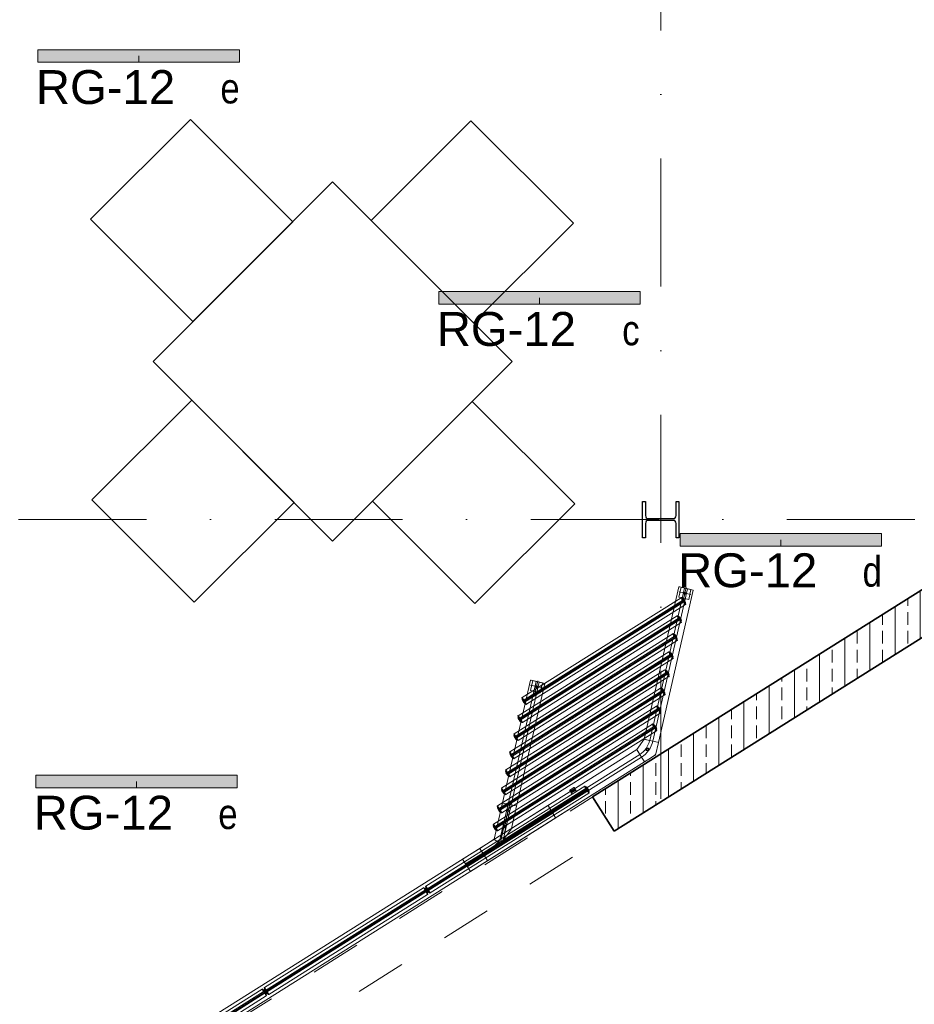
# Model space of a CAD drawing. Header units: metres. Extents: x -29 to 15534, y -4326 to 1447.
# Tile 7 of 48: x 11955 to 12399, y -3885 to -3397. Entities that reach past the tile are written whole.
import ezdxf

# ---------------------------------------------------------------- set-up
doc = ezdxf.new("R2010")
doc.units = ezdxf.units.M
doc.header["$MEASUREMENT"] = 0
for name, pattern in [('8', [0.5, 0.25, -0.25]), ('CONTINOUS', [0]), ('DASHDOT', [25.4, 12.7, -6.35, 0, -6.35])]:
    doc.linetypes.add(name, pattern=pattern)
doc.layers.get('0').update_dxf_attribs({"color": 8})
for name, color, linetype, lineweight in [('#elektryczne', 7, 'Continuous', 20), ('_K_stal', 8, 'Continuous', 25), ('A_B.CIENKIE', 8, 'Continuous', 9), ('A_BUDYNKI', 8, 'Continuous', 13), ('A_HACZE', 8, 'Continuous', 5), ('A_OPISY', 8, 'Continuous', 18), ('A_OSIE', 8, 'Continuous', 13), ('A_STOLARKA', 8, 'Continuous', 5), ('EB_obwody', 8, 'Continuous', 13)]:
    doc.layers.add(name, color=color, linetype=linetype, lineweight=lineweight)
doc.layers.add('_UWAGI', color=8, linetype='Continuous', lineweight=70, plot=False)
doc.layers.add('rexp_Oprawy', color=7, linetype='Continuous')
doc.styles.add('ARIAL', font='arial.ttf')
doc.styles.add('opisy okien', font='txt', dxfattribs={"height": 15})

# ---------------------------------------------------------------- blocks, each defined once
blk = doc.blocks.new('A$Cd2f576b6')
at = {"layer": 'A_STOLARKA'}
for p, q in [((-758.02, -1), (0.47, -1)), ((-189.14, -4.6), (-283.19, -4.6)), ((-189.24, -4.1), (-283.09, -4.1)), ((-282.74, -2.63), (-189.59, -2.63)), ((-189.59, -2.6), (-189.59, -6.6)), ((-189.58, -2.6), (-189.58, -6.6)), ((-189.44, -2.6), (-189.14, -3.8)), ((-189.43, -2.6), (-189.13, -3.8)), ((-189.06, -3.35), (-189.25, -3.35)), ((-189.06, -3.35), (-189.24, -3.35)), ((-189.14, -4.2), (-189.24, -4.1)), ((-189.14, -3.8), (-189.14, -5.4)), ((-189.14, -3.85), (-188.94, -3.85)), ((-189.14, -5), (-189.14, -4.2)), ((-189.13, -3.8), (-189.13, -3.35)), ((-189.13, -3.8), (-189.13, -3.35)), ((-189.13, -3.8), (-189.13, -3.85)), ((-189.13, -3.8), (-189.13, -5.4)), ((-189.13, -3.8), (-189.13, -3.85)), ((-189.13, -3.85), (-188.93, -3.85)), ((-189.01, -3.39), (-188.93, -3.85)), ((-189.01, -3.39), (-188.93, -3.85)), ((-188.89, -3.9), (-188.89, -5.3)), ((-188.89, -3.9), (-188.89, -5.3)), ((-188.88, -3.9), (-188.88, -5.3)), ((-188.88, -3.9), (-188.88, -5.3)), ((-188.76, -3.39), (-188.84, -3.85)), ((-188.76, -3.4), (-188.84, -3.85)), ((-188.64, -3.85), (-188.84, -3.85)), ((-188.63, -3.85), (-188.83, -3.85)), ((-188.71, -3.35), (-188.52, -3.35)), ((-188.71, -3.35), (-188.53, -3.35)), ((-188.34, -2.6), (-188.64, -3.8)), ((-188.64, -3.8), (-188.64, -3.35)), ((-188.64, -3.8), (-188.64, -3.35)), ((-188.64, -3.8), (-188.64, -3.85)), ((-188.64, -3.8), (-188.64, -3.85)), ((-188.64, -3.8), (-188.64, -5.4)), ((-188.64, -4.2), (-188.54, -4.1)), ((-188.64, -5), (-188.64, -4.2)), ((-188.33, -2.6), (-188.63, -3.8)), ((-188.63, -3.8), (-188.63, -5.4)), ((-94.58, -4.6), (-188.63, -4.6)), ((-188.54, -4.1), (-94.69, -4.1)), ((-188.19, -2.6), (-188.19, -6.6)), ((-188.18, -2.6), (-188.18, -6.6)), ((-188.18, -2.63), (-95.03, -2.63)), ((-95.03, -2.6), (-95.03, -6.6)), ((-94.88, -2.6), (-94.58, -3.8)), ((-94.51, -3.35), (-94.69, -3.35)), ((-94.69, -4.1), (-94.59, -4.2)), ((-94.59, -4.2), (-94.59, -5)), ((-94.58, -3.8), (-94.58, -3.35)), ((-94.58, -3.8), (-94.58, -3.85)), ((-94.58, -3.8), (-94.58, -5.4)), ((-94.58, -3.85), (-94.38, -3.85)), ((-94.46, -3.39), (-94.38, -3.85)), ((-94.33, -3.9), (-94.33, -5.3)), ((-94.33, -3.9), (-94.33, -5.3)), ((-94.21, -3.39), (-94.29, -3.85)), ((-94.08, -3.85), (-94.28, -3.85)), ((-94.16, -3.35), (-93.97, -3.35)), ((-94.09, -3.8), (-94.09, -3.35)), ((-94.09, -3.8), (-94.09, -3.85)), ((-93.78, -2.6), (-94.08, -3.8)), ((-94.08, -3.8), (-94.08, -5.4)), ((-93.98, -4.1), (-94.08, -4.2)), ((-94.08, -4.2), (-94.08, -5)), ((-0.1, -4.6), (-94.08, -4.6)), ((-0.13, -4.1), (-93.98, -4.1)), ((-93.63, -2.6), (-93.63, -6.6)), ((-93.63, -2.63), (-0.48, -2.63)), ((-70.99, -1), (-60.99, -1)), ((-70.99, -8.2), (-70.99, -1)), ((-70.99, -1), (-70.99, -8.2)), ((-70.99, -3.8), (-60.99, -3.8)), ((-60.99, -1.4), (-60.99, -1)), ((-60.99, -1), (-20.99, -1)), ((-60.99, -1), (-60.99, -1.4)), ((-60.99, -1.4), (-60.99, -1)), ((-60.99, -1.4), (-60.99, -3.8)), ((-60.99, -3.8), (-60.99, -1.4)), ((-60.99, -1.4), (-60.99, -3.8)), ((-60.99, -3.8), (-60.99, -4.55)), ((-60.99, -3.8), (-20.99, -3.8)), ((-60.99, -4.55), (-60.99, -3.8)), ((-60.99, -3.8), (-60.99, -4.55)), ((-60.99, -4.55), (-58.41, -4.55)), ((-60.99, -4.55), (-60.99, -4.6)), ((-60.99, -4.6), (-60.99, -4.55)), ((-60.99, -4.55), (-60.99, -4.6)), ((-60.99, -4.6), (-58.41, -4.6)), ((-60.99, -4.6), (-60.99, -4.65)), ((-60.99, -4.65), (-60.99, -4.6)), ((-60.99, -4.6), (-60.99, -4.65)), ((-60.99, -4.65), (-58.41, -4.65)), ((-60.99, -4.65), (-60.99, -5.4)), ((-60.99, -5.4), (-60.99, -4.65)), ((-60.99, -4.65), (-60.99, -5.4)), ((-57.56, -4.55), (-56.09, -4.55)), ((-57.56, -4.6), (-56.09, -4.6)), ((-57.56, -4.65), (-56.09, -4.65)), ((-56.09, -3.8), (-56.09, -5.4)), ((-55.26, -4.57), (-55.15, -4.44)), ((-55.19, -4.73), (-55.26, -4.57)), ((-55.02, -4.76), (-55.19, -4.73)), ((-55.15, -4.44), (-54.98, -4.47)), ((-54.91, -4.63), (-55.02, -4.76)), ((-54.98, -4.47), (-54.91, -4.63)), ((-43.34, -4.25), (-53.99, -4.25)), ((-53.99, -4.85), (-52.89, -4.85)), ((31.11, -1), (-47.35, -1)), ((31.11, -3.8), (-44.55, -3.8)), ((-42.49, -4.9), (-42.99, -4.4)), ((-41.85, -4.55), (-41.72, -4.43)), ((-41.81, -4.72), (-41.85, -4.55)), ((-41.65, -4.77), (-41.81, -4.72)), ((-41.72, -4.43), (-41.56, -4.48)), ((-41.52, -4.65), (-41.65, -4.77)), ((-41.56, -4.48), (-41.52, -4.65)), ((-40.69, -5.4), (-40.69, -3.8)), ((-40.69, -4.55), (-34.41, -4.55)), ((-40.69, -4.6), (-34.41, -4.6)), ((-40.69, -4.65), (-34.41, -4.65)), ((-33.56, -4.55), (-24.41, -4.55)), ((-33.56, -4.6), (-24.41, -4.6)), ((-33.56, -4.65), (-24.41, -4.65)), ((-23.56, -4.55), (-20.99, -4.55)), ((-23.56, -4.6), (-20.99, -4.6)), ((-23.56, -4.65), (-20.99, -4.65)), ((-20.99, -1), (-20.99, -1.4)), ((-20.99, -3.8), (-20.99, -1.4)), ((-20.99, -4.55), (-20.99, -3.8)), ((-20.99, -4.6), (-20.99, -4.55)), ((-20.99, -4.65), (-20.99, -4.6)), ((-20.99, -5.4), (-20.99, -4.65)), ((-0.48, -2.6), (-0.48, -6.6)), ((-0.33, -2.6), (-0.03, -3.8)), ((0.04, -3.35), (-0.14, -3.35)), ((-0.03, -4.2), (-0.13, -4.1)), ((-0.03, -3.8), (-0.03, -3.35)), ((-0.03, -3.8), (-0.03, -3.85)), ((-0.03, -3.8), (-0.03, -5.4)), ((-0.03, -3.85), (0.17, -3.85)), ((-0.03, -5), (-0.03, -4.2)), ((0.09, -3.39), (0.17, -3.85)), ((0.22, -3.9), (0.22, -5.3)), ((31.11, -1.4), (31.11, -1)), ((33.55, -1), (31.11, -1)), ((31.11, -1), (31.11, -1.4)), ((31.11, -1.4), (31.11, -3.78)), ((31.11, -3.8), (31.11, -1.4)), ((31.11, -3.8), (31.11, -5.4)), ((33.55, -1), (36.95, -1)), ((37.51, -1), (36.95, -1)), ((37.51, -1), (37.35, -1.4)), ((42.04, -5.52), (37.51, -1)), ((-758.02, -8.2), (0.47, -8.2)), ((-283.09, -5.1), (-189.24, -5.1)), ((-189.59, -6.56), (-282.74, -6.56)), ((-189.14, -5.4), (-189.44, -6.6)), ((-189.13, -5.4), (-189.43, -6.6)), ((-189.25, -5.85), (-189.06, -5.85)), ((-189.24, -5.1), (-189.14, -5)), ((-189.24, -5.85), (-189.06, -5.85)), ((-189.14, -5.35), (-188.94, -5.35)), ((-189.13, -5.35), (-189.13, -5.4)), ((-189.13, -5.35), (-188.93, -5.35)), ((-189.13, -5.35), (-189.13, -5.4)), ((-189.13, -5.85), (-189.13, -5.4)), ((-189.13, -5.85), (-189.13, -5.4)), ((-188.93, -5.35), (-189.01, -5.81)), ((-188.93, -5.35), (-189.01, -5.81)), ((-188.84, -5.35), (-188.76, -5.81)), ((-188.84, -5.35), (-188.76, -5.81)), ((-188.64, -5.35), (-188.84, -5.35)), ((-188.63, -5.35), (-188.83, -5.35)), ((-188.52, -5.85), (-188.71, -5.85)), ((-188.53, -5.85), (-188.71, -5.85)), ((-188.54, -5.1), (-188.64, -5)), ((-188.64, -5.35), (-188.64, -5.4)), ((-188.64, -5.35), (-188.64, -5.4)), ((-188.64, -5.85), (-188.64, -5.4)), ((-188.64, -5.85), (-188.64, -5.4)), ((-188.64, -5.4), (-188.34, -6.6)), ((-188.63, -5.4), (-188.33, -6.6)), ((-94.69, -5.1), (-188.54, -5.1)), ((-95.03, -6.56), (-188.18, -6.56)), ((-94.58, -5.4), (-94.88, -6.6)), ((-94.59, -5), (-94.69, -5.1)), ((-94.69, -5.85), (-94.51, -5.85)), ((-94.58, -5.35), (-94.58, -5.4)), ((-94.58, -5.35), (-94.38, -5.35)), ((-94.58, -5.85), (-94.58, -5.4)), ((-94.38, -5.35), (-94.46, -5.81)), ((-94.29, -5.35), (-94.21, -5.81)), ((-94.08, -5.35), (-94.28, -5.35)), ((-93.97, -5.85), (-94.16, -5.85)), ((-94.09, -5.35), (-94.09, -5.4)), ((-94.09, -5.85), (-94.09, -5.4)), ((-94.08, -5), (-93.98, -5.1)), ((-94.08, -5.4), (-93.78, -6.6)), ((-93.98, -5.1), (-0.13, -5.1)), ((-0.48, -6.56), (-93.63, -6.56)), ((-70.99, -5.4), (-60.99, -5.4)), ((-70.99, -8.2), (-60.99, -8.2)), ((-60.99, -5.4), (-54.42, -5.4)), ((-60.99, -5.4), (-60.99, -7.8)), ((-60.99, -7.8), (-60.99, -5.4)), ((-60.99, -5.4), (-60.99, -7.8)), ((-60.99, -8.2), (-60.99, -7.8)), ((-60.99, -7.8), (-60.99, -8.2)), ((-60.99, -8.2), (-60.99, -7.8)), ((-60.99, -8.2), (-52.48, -8.2)), ((-51.68, -5.58), (-52.81, -5.58)), ((-52.66, -5.61), (-51.4, -5.61)), ((-52.48, -8.2), (-52.31, -7.8)), ((-52.31, -7.8), (-52.48, -8.2)), ((-39.39, -21.29), (-52.48, -8.2)), ((-51.55, -5.97), (-52.31, -7.8)), ((-52.31, -7.8), (-51.55, -5.97)), ((-51.55, -5.97), (-51.4, -5.61)), ((-51.55, -5.97), (-51.4, -5.61)), ((-51.3, -5.36), (-51.4, -5.61)), ((-51.4, -5.61), (-51.3, -5.36)), ((-50.52, -6.5), (-51.4, -5.61)), ((-50.48, -6.52), (-51.25, -5.75)), ((-50.06, -6.02), (-45.83, -10.25)), ((-49.43, -5.24), (-49.92, -5.04)), ((-49.92, -5.04), (-49.43, -5.24)), ((-49.09, -7.41), (-49.31, -7.41)), ((-37.41, -19.31), (-49.12, -7.6)), ((-44.16, -12.34), (-49.09, -7.41)), ((-48.61, -5.59), (-48.83, -5.49)), ((-48.83, -5.49), (-48.61, -5.59)), ((-43.26, -7.8), (-48.61, -5.59)), ((-48.61, -5.59), (-43.26, -7.8)), ((-36.28, -18.18), (-48.54, -5.91)), ((-48.33, -5.4), (-20.99, -5.4)), ((-46.76, -7.7), (-46.76, -7.91)), ((-46.76, -7.91), (-44.52, -10.15)), ((-43.26, -7.8), (-42.29, -8.2)), ((-42.29, -8.2), (-43.26, -7.8)), ((31.11, -5.4), (-42.95, -5.4)), ((-42.49, -5.4), (-42.49, -4.9)), ((-34.3, -16.2), (-42.29, -8.2)), ((-42.29, -8.2), (-20.99, -8.2)), ((31.11, -8.2), (-40.15, -8.2)), ((-20.99, -7.8), (-20.99, -5.4)), ((-20.99, -7.8), (-20.99, -8.2)), ((-7.58, -7.35), (-7.58, -7.36)), ((-7.58, -7.8), (-7.58, -7.81)), ((-7.58, -8.25), (-7.58, -8.26)), ((-7.28, -7.35), (-7.28, -7.36)), ((-7.28, -7.8), (-7.28, -7.81)), ((-7.28, -8.25), (-7.28, -8.26)), ((-7.13, -7.35), (-7.13, -7.36)), ((-7.13, -7.8), (-7.13, -7.81)), ((-7.13, -8.25), (-7.13, -8.26)), ((-6.83, -7.35), (-6.83, -7.36)), ((-6.83, -7.8), (-6.83, -7.81)), ((-6.83, -8.25), (-6.83, -8.26)), ((-6.68, -7.35), (-6.68, -7.36)), ((-6.68, -7.8), (-6.68, -7.81)), ((-6.68, -8.25), (-6.68, -8.26)), ((-6.38, -7.35), (-6.38, -7.36)), ((-6.38, -7.8), (-6.38, -7.81)), ((-6.38, -8.25), (-6.38, -8.26)), ((-6.23, -7.35), (-6.23, -7.36)), ((-6.23, -7.8), (-6.23, -7.81)), ((-6.23, -8.25), (-6.23, -8.26)), ((-5.93, -7.35), (-5.93, -7.36)), ((-5.93, -7.8), (-5.93, -7.81)), ((-5.93, -8.25), (-5.93, -8.26)), ((-5.78, -7.35), (-5.78, -7.36)), ((-5.78, -7.8), (-5.78, -7.81)), ((-5.78, -8.25), (-5.78, -8.26)), ((-5.48, -7.35), (-5.48, -7.36)), ((-5.48, -7.8), (-5.48, -7.81)), ((-5.48, -8.25), (-5.48, -8.26)), ((-0.03, -5.4), (-0.33, -6.6)), ((-0.14, -5.85), (0.04, -5.85)), ((-0.13, -5.1), (-0.03, -5)), ((-0.03, -5.35), (-0.03, -5.4)), ((-0.03, -5.35), (0.17, -5.35)), ((-0.03, -5.85), (-0.03, -5.4)), ((0.17, -5.35), (0.09, -5.81)), ((31.11, -7.8), (31.11, -5.4)), ((31.11, -5.42), (31.11, -8.2)), ((31.11, -8.2), (36.94, -10.62)), ((38.91, -8.65), (36.94, -10.62)), ((38.92, -8.64), (37.23, -10.33)), ((40.06, -7.5), (38.92, -8.64)), ((38.92, -8.64), (93.78, -63.49)), ((41.75, -5.81), (40.06, -7.5)), ((40.06, -7.5), (94.91, -62.36)), ((41.75, -5.81), (40.07, -7.49)), ((42.04, -5.52), (41.75, -5.81)), ((41.75, -5.81), (42.04, -5.52)), ((42.04, -5.52), (96.89, -60.38)), ((-49.5, -12.13), (-49.5, -13.53)), ((-49.37, -11.62), (-49.45, -12.08)), ((-49.25, -12.08), (-49.45, -12.08)), ((-49.45, -13.58), (-49.37, -14.04)), ((-49.25, -13.58), (-49.45, -13.58)), ((-49.32, -11.58), (-49.14, -11.58)), ((-49.14, -14.08), (-49.32, -14.08)), ((-48.95, -10.83), (-49.25, -12.03)), ((-49.25, -12.03), (-49.25, -11.58)), ((-49.25, -12.03), (-49.25, -12.08)), ((-49.25, -12.03), (-49.25, -13.63)), ((-49.25, -12.43), (-49.14, -12.33)), ((-49.25, -13.23), (-49.25, -12.43)), ((44.8, -12.83), (-49.25, -12.83)), ((-49.14, -13.33), (-49.25, -13.23)), ((-49.25, -13.58), (-49.25, -13.63)), ((-49.25, -14.08), (-49.25, -13.63)), ((-49.25, -13.63), (-48.95, -14.83)), ((-49.14, -12.33), (44.7, -12.33)), ((44.7, -13.33), (-49.14, -13.33)), ((-48.8, -10.83), (-48.8, -14.83)), ((-48.8, -10.87), (44.35, -10.87)), ((-45.48, -10.4), (-44.76, -10.4)), ((-44.76, -10.4), (-44.52, -10.15)), ((-44.58, -11.16), (-44.49, -11.02)), ((-44.51, -11.32), (-44.58, -11.16)), ((-44.52, -10.15), (-43.24, -11.42)), ((-44.33, -11.33), (-44.51, -11.32)), ((-44.49, -11.02), (-44.31, -11.03)), ((-44.24, -11.19), (-44.33, -11.33)), ((-44.31, -11.03), (-44.24, -11.19)), ((-44.16, -12.34), (-43.24, -11.42)), ((-42.83, -12.82), (-43.74, -11.92)), ((-42.8, -12.78), (-43.7, -11.88)), ((-42.76, -12.75), (-43.67, -11.85)), ((-39.3, -16.36), (-42.24, -13.42)), ((-39.27, -16.32), (-42.2, -13.39)), ((-39.23, -16.29), (-42.17, -13.35)), ((36.94, -10.62), (91.8, -65.47)), ((44.35, -10.83), (44.35, -14.83)), ((44.5, -10.83), (44.8, -12.03)), ((44.8, -13.63), (44.5, -14.83)), ((44.88, -11.58), (44.69, -11.58)), ((44.69, -14.08), (44.88, -14.08)), ((44.8, -12.43), (44.7, -12.33)), ((44.7, -13.33), (44.8, -13.23)), ((44.8, -12.03), (44.8, -13.63)), ((44.8, -12.08), (45, -12.08)), ((44.8, -13.23), (44.8, -12.43)), ((44.8, -13.58), (45, -13.58)), ((44.81, -12.03), (44.81, -11.58)), ((44.81, -12.03), (44.81, -12.08)), ((44.81, -13.58), (44.81, -13.63)), ((44.81, -14.08), (44.81, -13.63)), ((44.93, -11.62), (45.01, -12.08)), ((45.01, -13.58), (44.93, -14.04)), ((45.05, -12.13), (45.05, -13.53)), ((44.35, -14.79), (-48.8, -14.8)), ((-43, -18.63), (-43, -20.03)), ((-42.87, -18.12), (-42.95, -18.58)), ((-42.75, -18.58), (-42.95, -18.58)), ((-42.82, -18.08), (-42.64, -18.08)), ((-42.45, -17.33), (-42.75, -18.53)), ((-42.75, -18.53), (-42.75, -18.08)), ((-42.75, -18.53), (-42.75, -18.58)), ((-42.75, -18.53), (-42.75, -20.13)), ((-42.75, -18.93), (-42.64, -18.83)), ((-42.75, -19.73), (-42.75, -18.93)), ((51.3, -19.33), (-42.75, -19.33)), ((-42.64, -18.83), (51.2, -18.83)), ((-42.3, -17.33), (-42.3, -21.33)), ((-42.3, -17.37), (50.85, -17.37)), ((-39.11, -21), (-37.41, -19.31)), ((-36.88, -18.78), (-38.7, -16.95)), ((-36.84, -18.74), (-38.66, -16.92)), ((-36.81, -18.71), (-38.63, -16.88)), ((-37.41, -19.31), (-36.88, -18.78)), ((6.77, -63.49), (-37.41, -19.31)), ((-36.88, -18.78), (-36.84, -18.74)), ((-36.84, -18.74), (-36.81, -18.71)), ((-36.81, -18.71), (-36.28, -18.18)), ((-36.28, -18.18), (-34.58, -16.48)), ((7.9, -62.35), (-36.28, -18.18)), ((-34.3, -16.2), (-34.58, -16.48)), ((9.88, -60.37), (-34.3, -16.2)), ((50.85, -17.33), (50.85, -21.33)), ((51, -17.33), (51.3, -18.53)), ((51.38, -18.08), (51.19, -18.08)), ((51.3, -18.93), (51.2, -18.83)), ((51.3, -18.53), (51.3, -20.13)), ((51.3, -18.58), (51.5, -18.58)), ((51.3, -19.73), (51.3, -18.93)), ((51.31, -18.53), (51.31, -18.08)), ((51.31, -18.53), (51.31, -18.58)), ((51.43, -18.12), (51.51, -18.58)), ((51.55, -18.63), (51.55, -20.03)), ((-42.95, -20.08), (-42.87, -20.54)), ((-42.75, -20.08), (-42.95, -20.08)), ((-42.64, -20.58), (-42.82, -20.58)), ((-42.64, -19.83), (-42.75, -19.73)), ((-42.75, -20.08), (-42.75, -20.13)), ((-42.75, -20.58), (-42.75, -20.13)), ((-42.75, -20.13), (-42.45, -21.33)), ((51.2, -19.83), (-42.64, -19.83)), ((50.85, -21.29), (-42.3, -21.3)), ((-39.11, -21), (-39.39, -21.29)), ((4.79, -65.47), (-39.39, -21.29)), ((-35.94, -23.83), (-36.24, -25.03)), ((-35.79, -23.83), (-35.79, -27.83)), ((-35.79, -23.87), (57.36, -23.87)), ((51.3, -20.13), (51, -21.33)), ((51.19, -20.58), (51.38, -20.58)), ((51.2, -19.83), (51.3, -19.73)), ((51.3, -20.08), (51.5, -20.08)), ((51.31, -20.08), (51.31, -20.13)), ((51.31, -20.58), (51.31, -20.13)), ((51.51, -20.08), (51.43, -20.54)), ((57.36, -23.83), (57.36, -27.83)), ((57.51, -23.83), (57.81, -25.03)), ((-36.49, -25.13), (-36.49, -26.53)), ((-36.37, -24.62), (-36.45, -25.08)), ((-36.45, -26.58), (-36.37, -27.04)), ((-36.24, -25.08), (-36.44, -25.08)), ((-36.24, -26.58), (-36.44, -26.58)), ((-36.32, -24.58), (-36.13, -24.58)), ((-36.13, -27.08), (-36.32, -27.08)), ((-36.25, -25.03), (-36.25, -24.58)), ((-36.25, -25.03), (-36.25, -25.08)), ((-36.25, -26.58), (-36.25, -26.63)), ((-36.25, -27.08), (-36.25, -26.63)), ((-36.24, -25.03), (-36.24, -26.63)), ((-36.24, -25.43), (-36.13, -25.33)), ((-36.24, -26.23), (-36.24, -25.43)), ((57.81, -25.83), (-36.24, -25.83)), ((-36.13, -26.33), (-36.24, -26.23)), ((-36.24, -26.63), (-35.94, -27.83)), ((-36.13, -25.33), (57.71, -25.33)), ((57.71, -26.33), (-36.13, -26.33)), ((57.36, -27.79), (-35.79, -27.8)), ((57.81, -26.63), (57.51, -27.83)), ((57.88, -24.58), (57.7, -24.58)), ((57.7, -27.08), (57.88, -27.08)), ((57.81, -25.43), (57.71, -25.33)), ((57.71, -26.33), (57.81, -26.23)), ((57.81, -25.03), (57.81, -24.58)), ((57.81, -25.03), (57.81, -25.08)), ((57.81, -25.03), (57.81, -26.63)), ((57.81, -25.08), (58.01, -25.08)), ((57.81, -26.23), (57.81, -25.43)), ((57.81, -26.58), (57.81, -26.63)), ((57.81, -26.58), (58.01, -26.58)), ((57.81, -27.08), (57.81, -26.63)), ((57.93, -24.62), (58.01, -25.08)), ((58.01, -26.58), (57.93, -27.04)), ((58.06, -25.13), (58.06, -26.53)), ((-29.99, -31.63), (-29.99, -33.03)), ((-29.87, -31.12), (-29.95, -31.58)), ((-29.95, -33.08), (-29.87, -33.54)), ((-29.74, -31.58), (-29.94, -31.58)), ((-29.74, -33.08), (-29.94, -33.08)), ((-29.82, -31.08), (-29.63, -31.08)), ((-29.63, -33.58), (-29.82, -33.58)), ((-29.75, -31.53), (-29.75, -31.08)), ((-29.75, -31.53), (-29.75, -31.58)), ((-29.75, -33.08), (-29.75, -33.13)), ((-29.75, -33.58), (-29.75, -33.13)), ((-29.44, -30.33), (-29.74, -31.53)), ((-29.74, -31.53), (-29.74, -33.13)), ((-29.74, -31.93), (-29.63, -31.83)), ((-29.74, -32.73), (-29.74, -31.93)), ((64.31, -32.33), (-29.74, -32.33)), ((-29.63, -32.83), (-29.74, -32.73)), ((-29.74, -33.13), (-29.44, -34.33)), ((-29.63, -31.83), (64.21, -31.83)), ((64.21, -32.83), (-29.63, -32.83)), ((-29.29, -30.33), (-29.29, -34.33)), ((-29.29, -30.37), (63.86, -30.37)), ((63.86, -30.33), (63.86, -34.33)), ((64.01, -30.33), (64.31, -31.53)), ((64.31, -33.13), (64.01, -34.33)), ((64.38, -31.08), (64.2, -31.08)), ((64.2, -33.58), (64.38, -33.58)), ((64.31, -31.93), (64.21, -31.83)), ((64.21, -32.83), (64.31, -32.73)), ((64.31, -31.53), (64.31, -31.08)), ((64.31, -31.53), (64.31, -31.58)), ((64.31, -31.53), (64.31, -33.13)), ((64.31, -31.58), (64.51, -31.58)), ((64.31, -32.73), (64.31, -31.93)), ((64.31, -33.08), (64.31, -33.13)), ((64.31, -33.08), (64.51, -33.08)), ((64.31, -33.58), (64.31, -33.13)), ((64.43, -31.12), (64.51, -31.58)), ((64.51, -33.08), (64.43, -33.54)), ((64.56, -31.63), (64.56, -33.03)), ((63.86, -34.29), (-29.29, -34.3)), ((-23.5, -38.13), (-23.5, -39.53)), ((-23.37, -37.62), (-23.45, -38.08)), ((-23.25, -38.08), (-23.45, -38.08)), ((-23.32, -37.58), (-23.14, -37.58)), ((-22.95, -36.83), (-23.25, -38.03)), ((-23.25, -38.03), (-23.25, -37.58)), ((-23.25, -38.03), (-23.25, -38.08)), ((-23.25, -38.03), (-23.25, -39.63)), ((-23.25, -38.43), (-23.14, -38.33)), ((-23.25, -39.23), (-23.25, -38.43)), ((70.8, -38.83), (-23.25, -38.83)), ((-23.14, -38.33), (70.7, -38.33)), ((-22.8, -36.83), (-22.8, -40.83)), ((-22.8, -36.87), (70.35, -36.87)), ((70.35, -36.83), (70.36, -40.83)), ((70.5, -36.83), (70.8, -38.03)), ((70.88, -37.58), (70.69, -37.58)), ((70.8, -38.43), (70.7, -38.33)), ((70.8, -38.03), (70.81, -39.63)), ((70.8, -38.08), (71, -38.08)), ((70.8, -39.23), (70.8, -38.43)), ((70.81, -38.03), (70.81, -37.58)), ((70.81, -38.03), (70.81, -38.08)), ((70.93, -37.62), (71.01, -38.08)), ((71.05, -38.13), (71.06, -39.53)), ((-23.45, -39.58), (-23.37, -40.04)), ((-23.25, -39.58), (-23.45, -39.58)), ((-23.14, -40.08), (-23.32, -40.08)), ((-23.14, -39.33), (-23.25, -39.23)), ((-23.25, -39.58), (-23.25, -39.63)), ((-23.25, -40.08), (-23.25, -39.63)), ((-23.25, -39.63), (-22.95, -40.83)), ((70.7, -39.33), (-23.14, -39.33)), ((70.36, -40.8), (-22.8, -40.8)), ((-16.44, -43.33), (-16.74, -44.53)), ((-16.29, -43.33), (-16.29, -47.33)), ((-16.29, -43.37), (76.85, -43.37)), ((70.81, -39.63), (70.51, -40.83)), ((70.7, -39.33), (70.8, -39.23)), ((70.7, -40.08), (70.88, -40.08)), ((70.81, -39.58), (70.81, -39.63)), ((70.81, -39.58), (71.01, -39.58)), ((70.81, -40.08), (70.81, -39.63)), ((71.01, -39.58), (70.93, -40.04)), ((76.85, -43.33), (76.86, -47.33)), ((77, -43.33), (77.3, -44.53)), ((-16.99, -44.63), (-16.99, -46.03)), ((-16.87, -44.12), (-16.95, -44.58)), ((-16.95, -46.08), (-16.87, -46.54)), ((-16.74, -44.58), (-16.94, -44.58)), ((-16.74, -46.08), (-16.94, -46.08)), ((-16.82, -44.08), (-16.64, -44.08)), ((-16.64, -46.58), (-16.82, -46.58)), ((-16.75, -44.53), (-16.75, -44.08)), ((-16.75, -44.53), (-16.75, -44.58)), ((-16.75, -46.08), (-16.75, -46.13)), ((-16.75, -46.58), (-16.75, -46.13)), ((-16.74, -44.53), (-16.74, -46.13)), ((-16.74, -44.93), (-16.63, -44.83)), ((-16.74, -45.73), (-16.74, -44.93)), ((77.3, -45.33), (-16.74, -45.33)), ((-16.63, -45.83), (-16.74, -45.73)), ((-16.74, -46.13), (-16.44, -47.33)), ((-16.63, -44.83), (77.2, -44.83)), ((77.21, -45.83), (-16.63, -45.83)), ((76.86, -47.3), (-16.29, -47.3)), ((77.31, -46.13), (77.01, -47.33)), ((77.38, -44.08), (77.19, -44.08)), ((77.3, -44.93), (77.2, -44.83)), ((77.2, -46.58), (77.38, -46.58)), ((77.21, -45.83), (77.31, -45.73)), ((77.3, -44.53), (77.31, -46.13)), ((77.3, -44.58), (77.5, -44.58)), ((77.31, -45.73), (77.3, -44.93)), ((77.31, -44.53), (77.31, -44.08)), ((77.31, -44.53), (77.31, -44.58)), ((77.31, -46.08), (77.31, -46.13)), ((77.31, -46.08), (77.51, -46.08)), ((77.31, -46.58), (77.31, -46.13)), ((77.43, -44.12), (77.51, -44.58)), ((77.51, -46.08), (77.43, -46.54)), ((77.55, -44.63), (77.56, -46.03)), ((-10.49, -51.13), (-10.49, -52.53)), ((-10.37, -50.62), (-10.45, -51.08)), ((-10.45, -52.58), (-10.37, -53.04)), ((-10.24, -51.08), (-10.44, -51.08)), ((-10.24, -52.58), (-10.44, -52.58)), ((-10.32, -50.58), (-10.14, -50.58)), ((-10.14, -53.08), (-10.32, -53.08)), ((-10.25, -51.03), (-10.25, -50.58)), ((-10.25, -51.03), (-10.25, -51.08)), ((-10.25, -52.58), (-10.25, -52.63)), ((-10.25, -53.08), (-10.25, -52.63)), ((-9.94, -49.83), (-10.24, -51.03)), ((-10.24, -51.03), (-10.24, -52.63)), ((-10.24, -51.43), (-10.13, -51.33)), ((-10.24, -52.23), (-10.24, -51.43)), ((83.81, -51.83), (-10.24, -51.83)), ((-10.13, -52.33), (-10.24, -52.23)), ((-10.24, -52.63), (-9.94, -53.83)), ((-10.13, -51.33), (83.71, -51.33)), ((83.71, -52.33), (-10.13, -52.33)), ((-9.79, -49.83), (-9.79, -53.83)), ((-9.79, -49.87), (83.35, -49.87)), ((83.35, -49.83), (83.36, -53.83)), ((83.5, -49.83), (83.8, -51.03)), ((83.81, -52.63), (83.51, -53.83)), ((83.88, -50.58), (83.69, -50.58)), ((83.81, -51.43), (83.7, -51.33)), ((83.7, -53.08), (83.88, -53.08)), ((83.71, -52.33), (83.81, -52.23)), ((83.8, -51.03), (83.81, -52.63)), ((83.8, -51.08), (84, -51.08)), ((83.81, -51.03), (83.81, -50.58)), ((83.81, -51.03), (83.81, -51.08)), ((83.81, -52.23), (83.81, -51.43)), ((83.81, -52.58), (83.81, -52.63)), ((83.81, -52.58), (84.01, -52.58)), ((83.81, -53.08), (83.81, -52.63)), ((83.93, -50.62), (84.01, -51.08)), ((84.01, -52.58), (83.93, -53.04)), ((84.05, -51.13), (84.06, -52.53)), ((83.36, -53.8), (-9.79, -53.8)), ((-3.99, -57.63), (-3.99, -59.03)), ((-3.87, -57.12), (-3.95, -57.58)), ((-3.74, -57.58), (-3.94, -57.58)), ((-3.82, -57.08), (-3.63, -57.08)), ((-3.75, -57.53), (-3.75, -57.08)), ((-3.75, -57.53), (-3.75, -57.58)), ((-3.44, -56.33), (-3.74, -57.53)), ((-3.74, -57.53), (-3.74, -59.13)), ((-3.74, -57.93), (-3.63, -57.83)), ((-3.74, -58.73), (-3.74, -57.93)), ((90.31, -58.33), (-3.74, -58.33)), ((-3.63, -57.83), (90.21, -57.83)), ((-3.29, -56.33), (-3.29, -60.33)), ((-3.29, -56.37), (89.85, -56.37)), ((2.03, -61.15), (5.57, -57.62)), ((5.57, -57.62), (9.1, -61.15)), ((89.04, -61.16), (92.58, -57.62)), ((89.85, -56.33), (89.86, -60.33)), ((90, -56.33), (90.31, -57.53)), ((90.38, -57.08), (90.2, -57.08)), ((90.31, -57.93), (90.21, -57.83)), ((90.31, -57.53), (90.31, -57.08)), ((90.31, -57.53), (90.31, -57.58)), ((90.31, -57.53), (90.31, -59.13)), ((90.31, -57.58), (90.51, -57.58)), ((90.31, -58.73), (90.31, -57.93)), ((90.43, -57.12), (90.51, -57.58)), ((90.56, -57.63), (90.56, -59.03)), ((92.58, -57.62), (96.11, -61.16)), ((-3.95, -59.08), (-3.87, -59.54)), ((-3.74, -59.08), (-3.94, -59.08)), ((-3.63, -59.58), (-3.82, -59.58)), ((-3.75, -59.08), (-3.75, -59.13)), ((-3.75, -59.58), (-3.75, -59.13)), ((-3.63, -58.83), (-3.74, -58.73)), ((-3.74, -59.13), (-3.44, -60.33)), ((90.21, -58.83), (-3.63, -58.83)), ((89.86, -60.3), (-3.29, -60.3)), ((5.57, -64.69), (2.03, -61.15)), ((6.77, -63.49), (5.07, -65.18)), ((5.31, -61.02), (5.55, -60.86)), ((5.32, -61.31), (5.31, -61.02)), ((5.58, -61.44), (5.32, -61.31)), ((5.55, -60.86), (5.81, -60.99)), ((9.1, -61.15), (5.57, -64.69)), ((5.82, -61.28), (5.58, -61.44)), ((5.81, -60.99), (5.82, -61.28)), ((7.3, -62.96), (6.77, -63.49)), ((7.33, -62.92), (7.3, -62.96)), ((7.37, -62.88), (7.33, -62.92)), ((7.9, -62.35), (7.37, -62.88)), ((9.88, -60.37), (7.9, -62.35)), ((92.58, -64.69), (89.04, -61.16)), ((90.31, -59.13), (90.01, -60.33)), ((90.2, -59.58), (90.38, -59.58)), ((90.21, -58.83), (90.31, -58.73)), ((90.31, -59.08), (90.31, -59.13)), ((90.31, -59.08), (90.51, -59.08)), ((90.31, -59.58), (90.31, -59.13)), ((90.51, -59.08), (90.43, -59.54)), ((93.78, -63.49), (92.08, -65.19)), ((92.32, -61.03), (92.56, -60.87)), ((92.34, -61.31), (92.32, -61.03)), ((92.59, -61.45), (92.34, -61.31)), ((92.56, -60.87), (92.82, -61)), ((96.11, -61.16), (92.58, -64.69)), ((92.84, -61.29), (92.59, -61.45)), ((92.82, -61), (92.84, -61.29)), ((94.31, -62.96), (93.78, -63.49)), ((94.35, -62.92), (94.31, -62.96)), ((94.38, -62.89), (94.35, -62.92)), ((94.91, -62.36), (94.38, -62.89)), ((96.89, -60.38), (94.91, -62.36)), ((4.79, -65.47), (5.07, -65.18)), ((91.8, -65.47), (92.08, -65.19))]:
    blk.add_line(p, q, dxfattribs=at)
at = {"layer": 'A_STOLARKA', "ltscale": 0.1}
for p, q in [((-189.59, -2.6), (-189.44, -2.6)), ((-189.58, -2.6), (-189.43, -2.6)), ((-188.19, -2.6), (-188.34, -2.6)), ((-188.18, -2.6), (-188.33, -2.6)), ((-95.03, -2.6), (-94.88, -2.6)), ((-93.63, -2.6), (-93.78, -2.6)), ((-0.48, -2.6), (-0.33, -2.6)), ((-189.59, -6.6), (-189.44, -6.6)), ((-189.58, -6.6), (-189.43, -6.6)), ((-188.19, -6.6), (-188.34, -6.6)), ((-188.18, -6.6), (-188.33, -6.6)), ((-95.03, -6.6), (-94.88, -6.6)), ((-93.63, -6.6), (-93.78, -6.6)), ((-0.48, -6.6), (-0.33, -6.6)), ((-48.8, -10.83), (-48.95, -10.83)), ((44.35, -10.83), (44.5, -10.83)), ((-48.8, -14.83), (-48.95, -14.83)), ((-42.3, -17.33), (-42.45, -17.33)), ((44.35, -14.83), (44.5, -14.83)), ((50.85, -17.33), (51, -17.33)), ((-42.3, -21.33), (-42.45, -21.33)), ((-35.79, -23.83), (-35.94, -23.83)), ((50.85, -21.33), (51, -21.33)), ((57.36, -23.83), (57.51, -23.83)), ((-35.79, -27.83), (-35.94, -27.83)), ((57.36, -27.83), (57.51, -27.83)), ((-29.29, -30.33), (-29.44, -30.33)), ((63.86, -30.33), (64.01, -30.33)), ((-29.29, -34.33), (-29.44, -34.33)), ((-22.8, -36.83), (-22.95, -36.83)), ((63.86, -34.33), (64.01, -34.33)), ((70.35, -36.83), (70.5, -36.83)), ((-22.8, -40.83), (-22.95, -40.83)), ((-16.29, -43.33), (-16.44, -43.33)), ((70.36, -40.83), (70.51, -40.83)), ((76.85, -43.33), (77, -43.33)), ((-16.29, -47.33), (-16.44, -47.33)), ((76.86, -47.33), (77.01, -47.33)), ((-9.79, -49.83), (-9.94, -49.83)), ((83.35, -49.83), (83.5, -49.83)), ((-9.79, -53.83), (-9.94, -53.83)), ((-3.29, -56.33), (-3.44, -56.33)), ((83.36, -53.83), (83.51, -53.83)), ((89.85, -56.33), (90, -56.33)), ((-3.29, -60.33), (-3.44, -60.33)), ((7.69, -59.03), (3.45, -63.27)), ((3.45, -59.03), (7.69, -63.27)), ((89.86, -60.33), (90.01, -60.33)), ((94.7, -59.04), (90.46, -63.28)), ((90.46, -59.04), (94.7, -63.28))]:
    blk.add_line(p, q, dxfattribs=at)
at = {"layer": 'A_STOLARKA'}
blk.add_lwpolyline([(-7.73, -8.91), (-5.33, -8.91, 0.414214), (-5.23, -8.81), (-5.23, -6.56), (-7.83, -6.56), (-7.83, -8.81, 0.414214)], format="xyb", close=True, dxfattribs=at)
for centre, radius in [((-195.64, -4.6), 0.5), ((-195.63, -4.6), 0.5), ((-182.14, -4.6), 0.5), ((-182.13, -4.6), 0.5), ((-101.08, -4.6), 0.5), ((-87.59, -4.6), 0.5), ((-87.58, -4.6), 0.5), ((-55.09, -4.6), 0.52), ((-55.09, -4.6), 0.5), ((-49.69, -5.18), 0.52), ((-41.69, -4.6), 0.52), ((-41.69, -4.6), 0.5), ((-6.53, -4.6), 0.5), ((35.65, -5.5), 0.75), ((-49.69, -5.18), 0.265), ((35.65, -5.5), 0.45), ((-44.41, -11.18), 0.52), ((-44.41, -11.18), 0.5), ((-42.76, -12.83), 0.5), ((38.31, -12.83), 0.5), ((-36.26, -19.33), 0.5), ((44.81, -19.33), 0.5), ((-29.75, -25.83), 0.5), ((51.31, -25.83), 0.5), ((-23.25, -32.33), 0.5), ((57.81, -32.33), 0.5), ((-16.76, -38.83), 0.5), ((64.31, -38.83), 0.5), ((-10.26, -45.33), 0.5), ((70.81, -45.33), 0.5), ((-3.75, -51.83), 0.5), ((77.31, -51.83), 0.5), ((2.75, -58.33), 0.5), ((83.81, -58.33), 0.5), ((5.57, -61.15), 0.5), ((5.57, -61.15), 0.419), ((5.57, -61.15), 0.3), ((92.58, -61.16), 0.5), ((92.58, -61.16), 0.419), ((92.58, -61.16), 0.3)]:
    blk.add_circle(centre, radius, dxfattribs=at)
for centre, radius, start, end in [((-189.06, -3.4), 0.05, 10, 90), ((-189.06, -3.4), 0.05, 10, 90), ((-188.94, -3.9), 0.05, 0, 90), ((-188.93, -3.9), 0.05, 0, 90), ((-188.84, -3.9), 0.05, 90, 180), ((-188.83, -3.9), 0.05, 90, 180), ((-188.71, -3.4), 0.05, 90, 170), ((-188.71, -3.4), 0.05, 90, 170), ((-94.51, -3.4), 0.05, 10, 90), ((-94.38, -3.9), 0.05, 0, 90), ((-94.28, -3.9), 0.05, 90, 180), ((-94.16, -3.4), 0.05, 90, 170), ((-65.99, -4.6), 0.45, 173.6206, 180), ((-65.99, -4.6), 0.45, 180, 186.3794), ((-65.99, -4.6), 0.45, 6.3794, 173.6206), ((-65.99, -4.6), 0.45, 186.3794, 353.6206), ((-65.99, -4.6), 0.45, 0, 6.3794), ((-65.99, -4.6), 0.45, 353.6206, 0), ((-57.99, -4.6), 0.425, 6.7563, 173.2437), ((-57.99, -4.6), 0.425, 173.2437, 180), ((-57.99, -4.6), 0.425, 180, 186.7563), ((-57.99, -4.6), 0.425, 186.7563, 353.2437), ((-57.99, -4.6), 0.425, 0, 6.7563), ((-57.99, -4.6), 0.425, 353.2437, 0), ((-53.99, -4.55), 0.3, 90, 270), ((-52.89, -8.85), 4, 45, 90), ((-43.34, -4.75), 0.5, 45, 90), ((-33.99, -4.6), 0.425, 6.7563, 173.2437), ((-33.99, -4.6), 0.425, 173.2437, 180), ((-33.99, -4.6), 0.425, 180, 186.7563), ((-33.99, -4.6), 0.425, 186.7563, 353.2437), ((-33.99, -4.6), 0.425, 0, 6.7563), ((-33.99, -4.6), 0.425, 353.2437, 0), ((-23.99, -4.6), 0.425, 6.7563, 173.2437), ((-23.99, -4.6), 0.425, 173.2437, 180), ((-23.99, -4.6), 0.425, 180, 186.7563), ((-23.99, -4.6), 0.425, 186.7563, 353.2437), ((-23.99, -4.6), 0.425, 0, 6.7563), ((-23.99, -4.6), 0.425, 353.2437, 0), ((0.04, -3.4), 0.05, 10, 90), ((0.17, -3.9), 0.05, 0, 90), ((31.11, -16.45), 12.67, 45, 90), ((-189.06, -5.8), 0.05, 270, 350), ((-189.06, -5.8), 0.05, 270, 350), ((-188.94, -5.3), 0.05, 270, 0), ((-188.93, -5.3), 0.05, 270, 0), ((-188.84, -5.3), 0.05, 180, 270), ((-188.83, -5.3), 0.05, 180, 270), ((-188.71, -5.8), 0.05, 190, 270), ((-188.71, -5.8), 0.05, 190, 270), ((-94.51, -5.8), 0.05, 270, 350), ((-94.38, -5.3), 0.05, 270, 0), ((-94.28, -5.3), 0.05, 180, 270), ((-94.16, -5.8), 0.05, 190, 270), ((-54.42, -12.9), 7.5, 67.5, 90), ((-51.43, -5.58), 0.25, 315, 180), ((-54.42, -12.9), 7.5, 45, 67.5), ((-48.6, -5.58), 0.25, 41.1814, 268.5484), ((-48.33, -5.7), 0.3, 157.5, 225), ((-48.33, -5.7), 0.3, 90, 157.5), ((0.04, -5.8), 0.05, 270, 350), ((0.17, -5.3), 0.05, 270, 0), ((31.11, -16.45), 11.03, 45, 90), ((-49.45, -12.13), 0.05, 90, 180), ((-49.45, -13.53), 0.05, 180, 270), ((-49.32, -11.63), 0.05, 90, 170), ((-49.32, -14.03), 0.05, 190, 270), ((-45.48, -9.9), 0.5, 225, 270), ((-42.5, -13.09), 0.425, 141.7563, 308.2437), ((-42.5, -13.09), 0.425, 135, 141.7563), ((-42.5, -13.09), 0.425, 128.2437, 135), ((-42.5, -13.09), 0.425, 321.7563, 128.2437), ((-42.5, -13.09), 0.425, 308.2437, 315), ((-42.5, -13.09), 0.425, 315, 321.7563), ((44.88, -11.63), 0.05, 10.0211, 90.0211), ((44.88, -14.03), 0.05, 270.0211, 350.0211), ((45, -12.13), 0.05, 0.0211, 90.0211), ((45, -13.53), 0.05, 270.0211, 0.0211), ((-42.95, -18.63), 0.05, 90, 180), ((-42.82, -18.13), 0.05, 90, 170), ((-38.97, -16.62), 0.425, 141.7563, 308.2437), ((-38.97, -16.62), 0.425, 135, 141.7563), ((-38.97, -16.62), 0.425, 128.2437, 135), ((-38.97, -16.62), 0.425, 321.7563, 128.2437), ((-38.97, -16.62), 0.425, 308.2437, 315), ((-38.97, -16.62), 0.425, 315, 321.7563), ((51.38, -18.13), 0.05, 10.0211, 90.0211), ((51.5, -18.63), 0.05, 0.0211, 90.0211), ((-42.95, -20.03), 0.05, 180, 270), ((-42.82, -20.53), 0.05, 190, 270), ((51.38, -20.53), 0.05, 270.0211, 350.0211), ((51.5, -20.03), 0.05, 270.0211, 0.0211), ((-36.44, -25.13), 0.05, 90, 180), ((-36.44, -26.53), 0.05, 180, 270), ((-36.32, -24.63), 0.05, 90, 170), ((-36.32, -27.03), 0.05, 190, 270), ((57.88, -24.63), 0.05, 10.0211, 90.0211), ((57.88, -27.03), 0.05, 270.0211, 350.0211), ((58.01, -25.13), 0.05, 0.0211, 90.0211), ((58.01, -26.53), 0.05, 270.0211, 0.0211), ((-29.94, -31.63), 0.05, 90, 180), ((-29.94, -33.03), 0.05, 180, 270), ((-29.82, -31.13), 0.05, 90, 170), ((-29.82, -33.53), 0.05, 190, 270), ((64.38, -31.13), 0.05, 10.0211, 90.0211), ((64.38, -33.53), 0.05, 270.0211, 350.0211), ((64.51, -31.63), 0.05, 0.0211, 90.0211), ((64.51, -33.03), 0.05, 270.0211, 0.0211), ((-23.45, -38.13), 0.05, 90, 180), ((-23.32, -37.63), 0.05, 90, 170), ((70.88, -37.63), 0.05, 10.0211, 90.0211), ((71, -38.13), 0.05, 0.0211, 90.0211), ((-23.45, -39.53), 0.05, 180, 270), ((-23.32, -40.03), 0.05, 190, 270), ((70.88, -40.03), 0.05, 270.0211, 350.0211), ((71.01, -39.53), 0.05, 270.0211, 0.0211), ((-16.94, -44.63), 0.05, 90, 180), ((-16.94, -46.03), 0.05, 180, 270), ((-16.82, -44.13), 0.05, 90, 170), ((-16.82, -46.53), 0.05, 190, 270), ((77.38, -44.13), 0.05, 10.0211, 90.0211), ((77.38, -46.53), 0.05, 270.0211, 350.0211), ((77.5, -44.63), 0.05, 0.0211, 90.0211), ((77.51, -46.03), 0.05, 270.0211, 0.0211), ((-10.44, -51.13), 0.05, 90, 180), ((-10.44, -52.53), 0.05, 180, 270), ((-10.32, -50.63), 0.05, 90, 170), ((-10.32, -53.03), 0.05, 190, 270), ((83.88, -50.63), 0.05, 10.0211, 90.0211), ((83.88, -53.03), 0.05, 270.0211, 350.0211), ((84, -51.13), 0.05, 0.0211, 90.0211), ((84.01, -52.53), 0.05, 270.0211, 0.0211), ((-3.94, -57.63), 0.05, 90, 180), ((-3.82, -57.13), 0.05, 90, 170), ((90.38, -57.13), 0.05, 10.0211, 90.0211), ((90.51, -57.63), 0.05, 0.0211, 90.0211), ((-3.94, -59.03), 0.05, 180, 270), ((-3.82, -59.53), 0.05, 190, 270), ((5.57, -61.15), 0.289, 153.1668, 213.1668), ((5.57, -61.15), 0.289, 93.1668, 153.1668), ((5.57, -61.15), 0.289, 213.1668, 273.1668), ((5.57, -61.15), 0.289, 33.1668, 93.1668), ((5.57, -61.15), 0.289, 273.1668, 333.1668), ((5.57, -61.15), 0.289, 333.1668, 33.1668), ((90.38, -59.53), 0.05, 270.0211, 350.0211), ((90.51, -59.03), 0.05, 270.0211, 0.0211), ((92.58, -61.16), 0.289, 153.1668, 213.1668), ((92.58, -61.16), 0.289, 93.1668, 153.1668), ((92.58, -61.16), 0.289, 213.1668, 273.1668), ((92.58, -61.16), 0.289, 33.1668, 93.1668), ((92.58, -61.16), 0.289, 273.1668, 333.1668), ((92.58, -61.16), 0.289, 333.1668, 33.1668)]:
    blk.add_arc(centre, radius, start, end, dxfattribs=at)
for centre in [(-7.43, -7.35), (-7.43, -7.8), (-7.43, -8.25), (-6.98, -7.35), (-6.98, -7.8), (-6.98, -8.25), (-6.53, -7.35), (-6.53, -7.8), (-6.53, -8.25), (-6.08, -7.35), (-6.08, -7.8), (-6.08, -8.25), (-5.63, -7.35), (-5.63, -7.8), (-5.63, -8.25)]:
    blk.add_ellipse(centre, major_axis=(-0.15, 0), ratio=0.5, start_param=3.141593, end_param=6.283185, dxfattribs=at)
for centre in [(-7.43, -7.36), (-7.43, -7.81), (-7.43, -8.26), (-6.98, -7.36), (-6.98, -7.81), (-6.98, -8.26), (-6.53, -7.36), (-6.53, -7.81), (-6.53, -8.26), (-6.08, -7.36), (-6.08, -7.81), (-6.08, -8.26), (-5.63, -7.36), (-5.63, -7.81), (-5.63, -8.26)]:
    blk.add_ellipse(centre, major_axis=(-0.15, 0), ratio=0.5, dxfattribs=at)
blk = doc.blocks.new('hb')
at = {"layer": '_K_stal'}
blk.add_lwpolyline([(1217.91, -30416.16), (1219.31, -30416.16), (1219.31, -30434.16), (1217.91, -30434.16), (1217.91, -30427.08, 0.414214), (1216.41, -30425.58), (1204.21, -30425.58, 0.414214), (1202.71, -30427.08), (1202.71, -30434.16), (1201.31, -30434.16), (1201.31, -30416.16), (1202.71, -30416.16), (1202.71, -30423.23, 0.414214), (1204.21, -30424.73), (1216.41, -30424.73, 0.414214), (1217.91, -30423.23)], format="xyb", close=True, dxfattribs=at)
blk = doc.blocks.new('podkład')
at = {"layer": 'A_HACZE'}
h = blk.add_hatch(dxfattribs=at)
h.set_pattern_fill('ANSI33', color=8, scale=50, angle=45, style=0)
h.set_pattern_definition([(90, (14464.78, -9e-13), (-12.5, 0), []), (90, (14471.03, 6.25), (-12.5, 0), [6.25, -3.125])])
h.paths.add_polyline_path([(12250.29, -3799.28), (12239.64, -3782.35), (12973.49, -3321.1), (12973.49, -3344.7)])
at = {"color": 8}
for points in [[(11990.52, -3495.68), (12041.34, -3546.51), (12090.86, -3497), (12040.03, -3446.17)], [(12129.78, -3496.34), (12180.61, -3547.17), (12230.12, -3497.65), (12179.3, -3446.82)], [(12021.55, -3566.3), (12110.65, -3655.4), (12199.74, -3566.3), (12110.65, -3477.2)], [(12040.69, -3585.43), (12091.51, -3636.26), (12042, -3685.77), (11991.17, -3634.95)], [(12130.44, -3635.6), (12181.26, -3686.43), (12230.78, -3636.92), (12179.95, -3586.09)]]:
    blk.add_lwpolyline(points, close=True, dxfattribs=at)
at = {"layer": 'A_B.CIENKIE', "color": 8, "linetype": '8', "ltscale": 100}
for points in [[(11573.49, -2008.7), (11573.49, -4224.7), (12973.49, -3344.7), (12973.49, -2008.7)], [(11593.49, -2008.7), (11593.49, -4188.5), (12953.49, -3333.65), (12953.49, -2008.7)]]:
    blk.add_lwpolyline(points, dxfattribs=at)
at = {"layer": 'A_BUDYNKI', "color": 8, "lineweight": 35}
blk.add_lwpolyline([(12250.29, -3799.28), (12239.64, -3782.35), (12973.49, -3321.1), (12973.49, -3344.7)], close=True, dxfattribs=at)
at = {"layer": 'A_OSIE', "color": 8, "linetype": 'DASHDOT', "ltscale": 5}
for p, q in [((12273.49, -3783.35), (12273.49, -2044.7)), ((11573.49, -3644.7), (12494.75, -3644.7))]:
    blk.add_line(p, q, dxfattribs=at)
at = {"layer": '_UWAGI', "color": 8}
blk.add_blockref('hb', (11063.18, 26780.46), dxfattribs=at)
at = {"layer": 'A_STOLARKA', "color": 8, "linetype": 'Continuous', "xscale": -1, "rotation": 212.1523100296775}
blk.add_blockref('A$Cd2f576b6', (12239.64, -3782.35), dxfattribs=at)
at = {"layer": 'A_OPISY', "color": 8, "linetype": 'CONTINOUS', "ltscale": 0.1, "insert": (11714.36, -3880.75), "char_height": 14, "attachment_point": 4, "line_spacing_factor": 0.8, "style": 'opisy okien'}
blk.add_mtext_dynamic_manual_height_columns('Systemowa szklana ścianka przesuwna', width=300.5689, gutter_width=80, heights=[42.53], dxfattribs=at)
blk = doc.blocks.new('rexp_lib_l_92')
at = {"layer": 'rexp_Oprawy', "linetype": 'Continuous', "lineweight": 18, "true_color": 0x007f00}
blk.add_hatch(color=96, dxfattribs=at).paths.add_polyline_path([(-3.1, -50), (3.1, -50), (3.1, 50), (-3.1, 50)])
at = {"layer": 'rexp_Oprawy', "color": 96, "linetype": 'Continuous', "lineweight": 18, "true_color": 0x007f00}
blk.add_lwpolyline([(-3.1, -50), (3.1, -50), (3.1, 50), (-3.1, 50)], close=True, dxfattribs=at)
at = {"layer": 'rexp_Oprawy', "color": 7, "linetype": 'Continuous', "lineweight": 18}
blk.add_lwpolyline([(-3.1, -50), (3.1, -50), (3.1, 50), (-3.1, 50)], close=True, dxfattribs=at)
blk.add_lwpolyline([(0, 0), (3.1, 0)], dxfattribs=at)

msp = doc.modelspace()

# ---------------------------------------------------------------- block references
at = {"layer": '#elektryczne', "color": 8, "linetype": 'Continuous', "lineweight": 18}
msp.add_blockref('podkład', (0, 0), dxfattribs=at)
at = {"layer": 'rexp_Oprawy', "color": 8, "linetype": 'Continuous', "lineweight": 18, "rotation": 270}
for p in [(12213.33, -3534.7), (12013.33, -3774.7), (12014.4, -3414.7, 377), (12333.1, -3654.8, 377)]:
    msp.add_blockref('rexp_lib_l_92', p, dxfattribs=at)

# ---------------------------------------------------------------- texts
at = {"layer": 'A_OPISY', "color": 0, "lineweight": 13, "char_height": 15, "width": 16.3849, "attachment_point": 5, "style": 'opisy okien'}
for s, insert in [('{\\fArial Narrow|b0|i0|c238|p39;e}', (12059.74, -3430.87)), ('{\\fArial Narrow|b0|i0|c238|p39;c}', (12258.67, -3550.87, -377)), ('{\\fArial Narrow|b0|i0|c238|p39;d}', (12378.44, -3670.6)), ('{\\fArial Narrow|b0|i0|c238|p39;e}', (12058.67, -3790.87, -377))]:
    msp.add_mtext(s, dxfattribs=dict(at, insert=insert))
at = {"layer": 'EB_obwody', "color": 5, "style": 'ARIAL'}
for p in [(11963.37, -3438.55, -1123), (12162.3, -3558.55, -1500), (12282.07, -3678.27, -1123), (11962.3, -3798.55, -1500)]:
    msp.add_text('RG-12', height=16.8, rotation=0, dxfattribs=at).set_placement(p)

doc.saveas('drawing.dxf')
